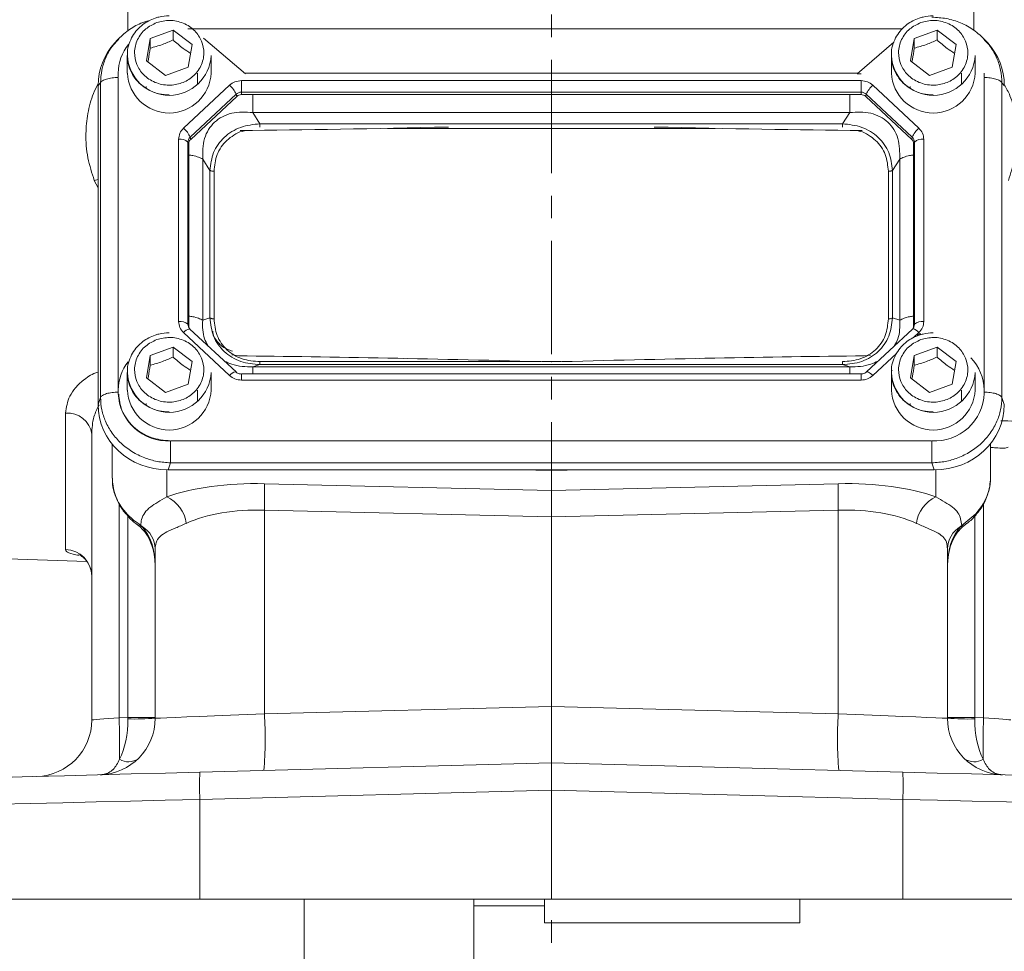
# Model space of a CAD drawing. Header units: inches. Extents: x 0.3 to 33.9, y 0.2 to 21.6.
# Tile 10 of 26: x 21 to 25.3, y 4.8 to 8.9. Entities that reach past the tile are written whole.
import ezdxf

# ---------------------------------------------------------------- set-up
doc = ezdxf.new("R2010")
doc.units = ezdxf.units.IN
doc.header["$MEASUREMENT"] = 0
doc.linetypes.add('CENTERX2', pattern=[0.8, 0.5, -0.1, 0.1, -0.1])
doc.layers.add('SLD-0', color=7, linetype='Continuous', lineweight=15)
doc.styles.add('SLDTEXTSTYLE0', font='TXT', dxfattribs={"width": 0.75})
doc.dimstyles.new('SLDDIMSTYLE0', dxfattribs={"dimtxt": 0.25, "dimasz": 0.13, "dimexe": 0, "dimexo": 0.0625, "dimgap": 0.0625, "dimtad": 0, "dimtih": 1, "dimtoh": 1, "dimrnd": 1e-09, "dimzin": 12, "dimdsep": 46, "dimtxsty": 'SLDTEXTSTYLE0', "dimsah": 1, "dimcen": 0.09, "dimadec": 0, "dimazin": 3, "dimtfac": 1, "dimtofl": 0, "dimtmove": 0, "dimatfit": 3, "dimfxl": 1, "dimfrac": 2, "dimtolj": 1, "dimtzin": 12, "dimarcsym": 0})

# ---------------------------------------------------------------- blocks, each defined once
blk = doc.blocks.new('_D_11')
at = {"layer": 'SLD-0'}
for p, q in [((23.369, 12.6045), (30.951, 12.6045)), ((30.826, 12.6045), (30.826, 9.2256)), ((30.3469, 8.8515), (30.2962, 8.8515)), ((30.2962, 8.8515), (30.2962, 8.4547)), ((31.3051, 8.8515), (31.3559, 8.8515)), ((31.3559, 8.8515), (31.3559, 8.4547)), ((30.2962, 8.4547), (30.3469, 8.4547)), ((31.3559, 8.4547), (31.3051, 8.4547)), ((30.826, 5.0249), (30.826, 8.4039)), ((26.866, 5.0249), (30.951, 5.0249))]:
    blk.add_line(p, q, dxfattribs=at)
for points in [[(30.826, 12.6045), (30.806, 12.4745), (30.846, 12.4745)], [(30.826, 5.0249), (30.846, 5.1549), (30.806, 5.1549)]]:
    blk.add_solid(points, dxfattribs=at)
at = {"layer": 'SLD-0', "char_height": 0.25, "attachment_point": 1, "style": 'SLDTEXTSTYLE0'}
for s, insert in [('7.58', (30.4012, 9.2246, -2.4475)), ('192.5', (30.4104, 8.7769, -2.4475))]:
    blk.add_mtext(s, dxfattribs=dict(at, insert=insert))

msp = doc.modelspace()

# ---------------------------------------------------------------- linework, layer by layer
at = {"color": 8, "linetype": 'Continuous', "lineweight": 15}
for p, q in [((25.1848, 10.3555), (25.1848, 8.8634)), ((21.4483, 8.8598), (21.4483, 10.1421)), ((24.8695, 8.8693), (21.7131, 8.8693)), ((21.4061, 8.651), (21.4061, 7.2817)), ((25.2308, 7.2817), (25.2308, 8.651)), ((24.0428, 8.4291), (22.5951, 8.4291)), ((21.3, 8.1995), (21.317, 8.2038)), ((21.317, 8.1665), (21.3, 8.1995)), ((24.9193, 7.5057), (24.9428, 7.5275)), ((24.9354, 7.5126), (24.9471, 7.5235)), ((22.0319, 7.399), (23.2697, 7.399)), ((23.2768, 7.399), (23.3611, 7.399)), ((24.7395, 7.3378), (24.8436, 7.435)), ((21.9498, 7.3444), (21.9498, 7.3175)), ((24.6872, 7.3175), (24.6872, 7.3445)), ((21.6202, 6.9212), (21.6202, 6.8014)), ((23.319, 6.9183), (23.1805, 6.9211)), ((23.4574, 6.9211), (23.319, 6.9183)), ((25.0177, 6.8014), (25.0177, 6.9212)), ((21.4096, 6.7712), (21.4096, 5.8261)), ((25.2283, 5.8261), (25.2283, 6.7722)), ((21.4483, 5.8271), (21.4483, 6.7169)), ((25.1896, 6.7172), (25.1896, 5.8271))]:
    msp.add_line(p, q, dxfattribs=at)
at = {"color": 7, "linetype": 'Continuous', "lineweight": 15}
for p, q in [((21.547, 8.8268), (21.6479, 8.8629)), ((21.6479, 8.8629), (21.7318, 8.7995)), ((21.6479, 8.8629), (21.6479, 8.8199)), ((24.922, 8.8268), (25.0229, 8.8629)), ((25.0229, 8.8629), (25.1068, 8.7995)), ((25.0229, 8.8629), (25.0229, 8.8199)), ((21.4016, 8.8193), (21.3902, 8.8067)), ((21.4079, 8.8242), (21.4027, 8.8183)), ((21.5301, 8.7272), (21.547, 8.8268)), ((21.547, 8.7838), (21.547, 8.8268)), ((21.7318, 8.7995), (21.7149, 8.6999)), ((21.9676, 8.6707), (21.783, 8.8286)), ((24.8321, 8.8099), (24.6694, 8.6707)), ((24.9051, 8.7272), (24.922, 8.8268)), ((24.922, 8.7838), (24.922, 8.8268)), ((25.1068, 8.7995), (25.0899, 8.6999)), ((25.2342, 8.8183), (25.2292, 8.824)), ((25.2467, 8.8067), (25.2353, 8.8193)), ((21.446, 8.7519), (21.446, 8.6737)), ((21.816, 8.6737), (21.816, 8.7519)), ((24.821, 8.7519), (24.821, 8.6737)), ((25.191, 8.6737), (25.191, 8.7519)), ((21.6141, 8.6637), (21.5301, 8.7272)), ((21.7149, 8.6999), (21.6141, 8.6637)), ((24.9891, 8.6637), (24.9051, 8.7272)), ((25.0899, 8.6999), (24.9891, 8.6637)), ((21.406, 8.6737), (21.406, 8.6594)), ((21.406, 8.6594), (21.406, 8.6542)), ((21.756, 8.6245), (21.756, 8.6737)), ((24.672, 8.673), (21.9649, 8.673)), ((24.6694, 8.6707), (24.6872, 8.6707)), ((25.131, 8.6245), (25.131, 8.6737)), ((25.2309, 8.6542), (25.231, 8.6594)), ((25.231, 8.6594), (25.231, 8.6737)), ((21.3274, 8.6305), (21.317, 8.619)), ((21.317, 8.619), (21.317, 7.2098)), ((21.3274, 8.6305), (21.3274, 7.2406)), ((21.5295, 8.6146), (21.5298, 8.6073)), ((21.8975, 8.6201), (21.6942, 8.4303)), ((24.6872, 8.6403), (21.9498, 8.6403)), ((21.9498, 8.6403), (21.9498, 8.5893)), ((24.6872, 8.5893), (24.6872, 8.6403)), ((24.9428, 8.4303), (24.7395, 8.6201)), ((24.9045, 8.6146), (24.9048, 8.6073)), ((25.3096, 7.2406), (25.3096, 8.6305)), ((25.32, 8.619), (25.3096, 8.6305)), ((21.9267, 8.5804), (21.7234, 8.3906)), ((21.9292, 8.5707), (21.726, 8.3809)), ((21.9292, 8.5707), (21.9267, 8.5804)), ((24.6872, 8.5893), (21.9498, 8.5893)), ((21.9498, 8.5893), (21.9498, 8.5786)), ((24.6872, 8.5786), (21.9498, 8.5786)), ((24.6872, 8.5786), (24.6872, 8.5893)), ((24.7077, 8.5707), (24.7102, 8.5804)), ((24.911, 8.3809), (24.7077, 8.5707)), ((24.9135, 8.3906), (24.7102, 8.5804)), ((21.9999, 8.4997), (22.0319, 8.4499)), ((24.6371, 8.4997), (21.9999, 8.4997)), ((24.605, 8.4499), (24.6371, 8.4997)), ((24.605, 8.4499), (22.0319, 8.4499)), ((21.6725, 8.3815), (21.6725, 7.5763)), ((21.7139, 8.3691), (21.7139, 7.5639)), ((21.7175, 8.3618), (21.7139, 8.3691)), ((21.7175, 8.3618), (21.7175, 7.5566)), ((21.726, 8.3809), (21.7234, 8.3906)), ((24.911, 8.3809), (24.9135, 8.3906)), ((24.9195, 8.3618), (24.923, 8.3691)), ((24.9195, 7.5566), (24.9195, 8.3618)), ((24.923, 7.5639), (24.923, 8.3691)), ((24.9644, 7.5763), (24.9644, 8.3815)), ((21.779, 8.2935), (21.779, 7.5819)), ((21.8111, 8.2437), (21.779, 8.2935)), ((24.8258, 8.2437), (24.8579, 8.2935)), ((24.8579, 7.5819), (24.8579, 8.2935)), ((21.8111, 8.2437), (21.8111, 7.592)), ((21.8293, 8.2399), (21.8293, 7.5882)), ((24.8077, 7.5882), (24.8077, 8.2399)), ((24.8258, 7.592), (24.8258, 8.2437)), ((21.8111, 7.592), (21.779, 7.5819)), ((24.8258, 7.592), (24.8579, 7.5819)), ((21.6942, 7.5275), (21.8975, 7.3378)), ((21.7175, 7.5566), (21.7139, 7.5639)), ((21.7217, 7.5438), (21.7169, 7.5511)), ((21.9261, 7.3534), (21.7228, 7.5432)), ((24.9141, 7.5432), (24.7108, 7.3534)), ((24.92, 7.5511), (24.9152, 7.5438)), ((24.9199, 7.5508), (24.9194, 7.5499)), ((24.9195, 7.5566), (24.923, 7.5639)), ((21.547, 7.4264), (21.6479, 7.4625)), ((21.6479, 7.4625), (21.7318, 7.3991)), ((21.6479, 7.4625), (21.6479, 7.4195)), ((24.922, 7.4264), (25.0229, 7.4625)), ((25.0229, 7.4625), (25.1068, 7.3991)), ((25.0229, 7.4625), (25.0229, 7.4195)), ((21.5301, 7.3268), (21.547, 7.4264)), ((21.547, 7.3834), (21.547, 7.4264)), ((21.7318, 7.3991), (21.7149, 7.2995)), ((21.9365, 7.4245), (21.9081, 7.4293)), ((22.665, 7.4133), (22.6363, 7.4139)), ((24.0016, 7.4139), (23.973, 7.4133)), ((24.7287, 7.4275), (24.7015, 7.4245)), ((24.9051, 7.3268), (24.922, 7.4264)), ((24.922, 7.3834), (24.922, 7.4264)), ((25.1068, 7.3991), (25.0899, 7.2995)), ((21.446, 7.3515), (21.446, 7.2734)), ((21.816, 7.2734), (21.816, 7.3515)), ((22.0319, 7.3858), (21.9999, 7.3758)), ((21.9999, 7.3758), (24.6371, 7.3758)), ((22.0319, 7.3858), (24.605, 7.3858)), ((24.605, 7.3858), (24.6371, 7.3758)), ((24.821, 7.3515), (24.821, 7.2734)), ((24.8219, 7.3587), (24.8247, 7.3614)), ((25.191, 7.2734), (25.191, 7.3515)), ((21.6141, 7.2634), (21.5301, 7.3268)), ((24.6872, 7.3445), (21.9498, 7.3445)), ((21.9498, 7.3445), (21.9498, 7.3444)), ((21.9498, 7.3175), (24.6872, 7.3175)), ((24.9891, 7.2634), (24.9051, 7.3268)), ((21.406, 7.2734), (21.406, 7.259)), ((21.7149, 7.2995), (21.6141, 7.2634)), ((21.756, 7.2242), (21.756, 7.2734)), ((25.0899, 7.2995), (24.9891, 7.2634)), ((25.131, 7.2242), (25.131, 7.2734)), ((25.231, 7.259), (25.231, 7.2734)), ((21.317, 7.2098), (21.3274, 7.2406)), ((25.32, 7.2098), (25.3096, 7.2406)), ((21.5295, 7.2142), (21.5298, 7.2069)), ((24.9045, 7.2142), (24.9048, 7.2069)), ((21.1732, 6.5691), (21.1732, 7.1719)), ((21.289, 5.8166), (21.289, 7.078)), ((21.6399, 7.0491), (24.997, 7.0491)), ((21.379, 7.0277), (21.379, 7.0352)), ((21.379, 7.0277), (21.379, 6.8875)), ((25.259, 7.0365), (25.259, 7.0277)), ((25.259, 6.8875), (25.259, 7.0277)), ((21.6262, 6.9211), (21.6366, 6.9519)), ((21.6262, 6.9211), (25.0107, 6.9211)), ((21.6366, 6.9519), (25.0003, 6.9519)), ((23.319, 6.9183), (23.319, 6.9211)), ((23.319, 6.8294), (23.319, 6.9183)), ((25.0107, 6.9211), (25.0003, 6.9519)), ((22.0515, 6.8598), (23.319, 6.8294)), ((23.319, 6.8294), (24.5864, 6.8598)), ((23.319, 6.8294), (23.319, 6.7128)), ((23.319, 6.7128), (22.0515, 6.7432)), ((22.0515, 6.7432), (22.0515, 5.8429)), ((24.5864, 6.7432), (23.319, 6.7128)), ((24.5864, 5.8429), (24.5864, 6.7432)), ((23.319, 5.876), (23.319, 6.7128)), ((25.1323, 6.6753), (25.194, 6.7268)), ((21.4937, 6.6756), (21.5012, 6.6702)), ((21.5057, 6.6753), (21.5109, 6.6701)), ((25.127, 6.6701), (25.1323, 6.6753)), ((19.7703, 6.5685), (21.2673, 6.5162)), ((21.569, 5.8239), (21.569, 6.5716)), ((25.069, 6.5716), (25.069, 5.8239)), ((22.0515, 5.8429), (23.319, 5.876)), ((23.319, 5.876), (24.5864, 5.8429)), ((23.319, 5.876), (23.319, 5.6262)), ((21.4096, 5.8261), (21.4483, 5.8271)), ((21.4483, 5.8271), (21.569, 5.8271)), ((25.069, 5.8271), (25.1896, 5.8271)), ((25.1896, 5.8271), (25.2283, 5.8261)), ((21.7666, 5.5855), (23.319, 5.6262)), ((23.319, 5.6262), (24.8713, 5.5855)), ((23.319, 5.5062), (23.319, 5.6262)), ((23.319, 5.5062), (21.7666, 5.4656)), ((24.8713, 5.4656), (23.319, 5.5062)), ((23.319, 5.5062), (23.319, 5.0249)), ((21.7666, 5.4656), (21.7666, 5.0249)), ((24.8713, 5.0249), (24.8713, 5.4656)), ((21.7666, 5.0249), (20.8955, 5.0249)), ((23.319, 5.0249), (21.7666, 5.0249)), ((22.2273, 5.0249), (22.2273, 4.06)), ((22.9773, 5.0249), (22.9773, 4.06)), ((23.2893, 5.0249), (23.2893, 4.9195)), ((24.8713, 5.0249), (23.319, 5.0249)), ((24.4173, 5.0249), (24.4173, 4.9195)), ((25.7424, 5.0249), (24.8713, 5.0249)), ((22.9773, 4.9949), (23.2893, 4.9949)), ((23.2893, 4.9195), (23.2893, 4.9194)), ((23.2893, 4.9194), (24.4173, 4.9194)), ((24.4173, 4.9195), (24.4173, 4.9194))]:
    msp.add_line(p, q, dxfattribs=at)
at = {"color": 7, "linetype": 'Continuous', "lineweight": 15, "flags": 128}
for points in [[(21.7228, 7.5432), (21.7221, 7.5437), (21.7218, 7.5438)], [(24.9152, 7.5438), (24.9148, 7.5437), (24.9141, 7.5432)], [(21.569, 5.8239), (21.5749, 5.8241), (21.5924, 5.8248), (21.6211, 5.826), (21.6604, 5.8275), (21.7093, 5.8294), (21.7667, 5.8317), (21.8312, 5.8342), (21.9012, 5.837), (21.9753, 5.8399), (22.0515, 5.8429)], [(24.5864, 5.8429), (24.6627, 5.8399), (24.7367, 5.837), (24.8068, 5.8342), (24.8713, 5.8317), (24.9286, 5.8294), (24.9775, 5.8275), (25.0168, 5.826), (25.0456, 5.8248), (25.0631, 5.8241), (25.069, 5.8239)], [(21.289, 5.8166), (21.2913, 5.8168), (21.2981, 5.8173), (21.3091, 5.8182), (21.3241, 5.8193), (21.3423, 5.8208), (21.3631, 5.8224), (21.3858, 5.8242), (21.4096, 5.8261)], [(25.2283, 5.8261), (25.2521, 5.8242), (25.2748, 5.8224), (25.2957, 5.8208), (25.3139, 5.8193), (25.3288, 5.8182), (25.3399, 5.8173), (25.3467, 5.8168), (25.349, 5.8166)], [(19.9358, 5.5376), (19.942, 5.5378), (19.9606, 5.5383), (19.9915, 5.5391), (20.0344, 5.5402), (20.089, 5.5416), (20.1551, 5.5433), (20.2321, 5.5454), (20.3196, 5.5477), (20.417, 5.5502), (20.5236, 5.553), (20.6388, 5.556), (20.7617, 5.5592), (20.8916, 5.5626), (21.0276, 5.5662), (21.1688, 5.5699), (21.3143, 5.5737), (21.463, 5.5776), (21.6142, 5.5816), (21.7666, 5.5855)], [(24.8713, 5.5855), (25.0238, 5.5816), (25.1749, 5.5776), (25.3237, 5.5737), (25.4692, 5.5699), (25.6104, 5.5662), (25.7464, 5.5626), (25.8763, 5.5592), (25.9992, 5.556), (26.1143, 5.553), (26.221, 5.5502), (26.3183, 5.5477), (26.4058, 5.5454), (26.4829, 5.5433), (26.5489, 5.5416), (26.6036, 5.5402), (26.6465, 5.5391), (26.6773, 5.5383), (26.6959, 5.5378), (26.7021, 5.5376)], [(21.7666, 5.4656), (21.6125, 5.4618), (21.4596, 5.458), (21.3089, 5.4543), (21.1612, 5.4507), (21.0175, 5.4471), (20.8785, 5.4437), (20.7451, 5.4404), (20.6181, 5.4373), (20.4983, 5.4344), (20.3864, 5.4316), (20.283, 5.4291), (20.1887, 5.4267), (20.1042, 5.4247), (20.0299, 5.4228), (19.9662, 5.4213), (19.9136, 5.42), (19.8724, 5.419), (19.8428, 5.4182), (19.8249, 5.4178), (19.819, 5.4176)], [(26.819, 5.4176), (26.813, 5.4178), (26.7952, 5.4182), (26.7655, 5.419), (26.7243, 5.42), (26.6717, 5.4213), (26.6081, 5.4228), (26.5338, 5.4247), (26.4492, 5.4267), (26.355, 5.4291), (26.2516, 5.4316), (26.1396, 5.4344), (26.0198, 5.4373), (25.8928, 5.4404), (25.7595, 5.4437), (25.6205, 5.4471), (25.4767, 5.4507), (25.329, 5.4543), (25.1783, 5.458), (25.0254, 5.4618), (24.8713, 5.4656)]]:
    msp.add_lwpolyline(points, dxfattribs=at)
at = {"color": 8, "linetype": 'Continuous', "lineweight": 15, "flags": 128}
for points in [[(24.9471, 7.5235), (24.9503, 7.5204), (24.952, 7.5187)], [(24.7108, 7.3534), (24.7116, 7.3539), (24.7137, 7.3542), (24.7167, 7.3536), (24.7204, 7.3521), (24.7246, 7.3496), (24.7293, 7.3463), (24.7343, 7.3423), (24.7395, 7.3378)], [(21.444, 6.7268), (21.4418, 6.7245), (21.4417, 6.7241)], [(25.194, 6.7268), (25.1961, 6.7245), (25.1963, 6.7241)], [(21.5057, 6.6753), (21.4988, 6.6743), (21.4939, 6.676)], [(25.1323, 6.6753), (25.1391, 6.6743), (25.1441, 6.676)]]:
    msp.add_lwpolyline(points, dxfattribs=at)
at = {"color": 7, "linetype": 'Continuous', "lineweight": 15}
for centre, radius, start, end in [((21.607, 8.673), 0.2011, 140.7958, 179.7891), ((21.631, 8.7606), 0.1852, 182.7192, 357.2808), ((25.006, 8.7606), 0.1852, 182.7192, 357.2808), ((21.631, 8.6825), 0.1852, 182.7192, 357.2808), ((25.006, 8.6825), 0.1852, 182.7192, 357.2808), ((21.8269, 8.5375), 0.1086, 23.2246, 49.4758), ((24.8101, 8.5375), 0.1086, 130.5235, 156.7761), ((21.9496, 8.5555), 0.0338, 89.695, 132.5881), ((21.9496, 8.5486), 0.0301, 89.6951, 132.5887), ((24.6874, 8.5555), 0.0338, 47.4123, 90.3048), ((24.6873, 8.5486), 0.0301, 47.4109, 90.3053), ((21.6236, 8.3477), 0.1086, 23.2235, 49.4763), ((25.0133, 8.3477), 0.1086, 130.524, 156.776), ((21.6796, 8.33), 0.052, 48.7377, 97.7897), ((21.7433, 8.3689), 0.0294, 132.5245, 179.6234), ((21.7437, 8.3616), 0.0262, 132.5248, 179.6231), ((24.8933, 8.3616), 0.0262, 0.378, 47.4741), ((24.8936, 8.3689), 0.0294, 0.3767, 47.4761), ((24.9574, 8.33), 0.052, 82.2101, 131.2626), ((21.6796, 7.5248), 0.052, 48.7363, 97.7911), ((24.9574, 7.5248), 0.052, 82.2088, 131.264), ((21.743, 7.5567), 0.0255, 180.0446, 202.1167), ((24.894, 7.5567), 0.0255, 338.3655, 359.9541), ((21.6067, 7.2727), 0.2008, 141.3792, 179.8153), ((25.0291, 7.2725), 0.2019, 0.2331, 44.9948), ((21.631, 7.3603), 0.1852, 182.7193, 357.2807), ((25.006, 7.3603), 0.1852, 182.7192, 357.2808), ((21.631, 7.2822), 0.1852, 182.7192, 357.2808), ((25.006, 7.2822), 0.1852, 182.7192, 357.2808), ((21.624, 7.2669), 0.2182, 182.0658, 273.2964), ((25.0129, 7.2669), 0.2182, 266.7037, 357.9341), ((21.1815, 7.0639), 0.1084, 7.4985, 94.4384), ((20.3214, 6.8015), 1.7311, 358.0696, 1.9304), ((26.3165, 6.8015), 1.7311, 178.0696, 181.9304), ((21.5578, 6.6651), 0.15, 7.5633, 65.4087), ((25.0801, 6.6651), 0.15, 114.5913, 172.4367), ((21.4538, 6.5701), 0.1152, 0.7254, 60.2801), ((25.1841, 6.5701), 0.1152, 119.72, 179.2744), ((21.17, 6.4502), 0.1189, 0.4589, 88.4953), ((20.2579, 5.7335), 1.7969, 355.5124, 3.4878), ((26.38, 5.7335), 1.7969, 176.5122, 184.4876), ((21.039, 5.8166), 0.25, 271.5, 0), ((21.319, 5.8239), 0.25, 271.5, 0), ((16.2045, 5.6776), 5.2072, 359.617, 1.6337), ((21.4778, 7.0009), 1.1805, 268.572, 274.4279), ((25.319, 5.8239), 0.25, 180, 268.5), ((25.1601, 7.0009), 1.1805, 265.5721, 271.4279), ((30.433, 5.6776), 5.2068, 178.3662, 180.3831), ((21.451, 5.705), 0.0736, 237.6853, 305.3145), ((25.187, 5.705), 0.0736, 234.6855, 302.3147), ((22.9132, 5.5256), 1.1482, 177.0056, 182.9944), ((23.7247, 5.5256), 1.1482, 357.0056, 2.9944)]:
    msp.add_arc(centre, radius, start, end, dxfattribs=at)
at = {"color": 8, "linetype": 'Continuous', "lineweight": 15}
for centre, radius, start, end in [((21.7309, 7.4967), 0.048, 100.9301, 139.963), ((21.7427, 7.564), 0.0288, 180.0855, 208.2835), ((24.9099, 7.5035), 0.0406, 36.1823, 82.5133), ((24.8942, 7.564), 0.0288, 332.7532, 359.9022), ((21.9303, 7.3137), 0.0407, 97.5128, 143.8076), ((21.5067, 6.6822), 0.0128, 233.3198, 289.2329), ((25.1312, 6.6822), 0.0127, 250.7343, 306.6136)]:
    msp.add_arc(centre, radius, start, end, dxfattribs=at)
at = {"color": 7, "linetype": 'Continuous', "lineweight": 15}
for centre, major_axis, ratio, start_param, end_param in [((21.6358, 8.6101), (0.313, -0.0656), 0.927683, 2.642019, 3.333612), ((25.0011, 8.6101), (0.313, 0.0656), 0.927683, 6.091166, 6.782759), ((23.8938, 8.5759), (3.4384, 0.1121), 0.032567, 4.108742, 4.407208), ((22.7441, 8.5759), (3.4384, -0.1121), 0.032567, 5.01757, 5.315642), ((23.8938, 7.2686), (3.4384, -0.1121), 0.032567, 1.739821, 2.177444), ((22.7441, 7.2686), (3.4384, 0.1121), 0.032567, 0.964148, 1.401772), ((21.6358, 7.2188), (0.313, 0.0656), 0.927683, 2.949574, 4.490212), ((25.0011, 7.2188), (0.313, -0.0656), 0.927683, 4.934566, 6.475204), ((22.0733, 6.6192), (0.6249, -0.0274), 0.383235, 1.622509, 2.398549), ((24.5646, 6.6192), (0.6249, 0.0274), 0.383235, 0.743044, 1.519084), ((22.069, 6.5026), (0.4998, -0.0303), 0.478472, 1.634733, 2.410774), ((24.569, 6.5026), (0.4998, 0.0303), 0.478472, 0.730819, 1.506859), ((21.444, 6.4974), (0, 0.2045), 0.611254, 4.712389, 5.718047), ((25.194, 6.4974), (0, 0.2045), 0.611254, 0.565139, 1.570796), ((21.319, 5.8239), (-0.0065, 0.2499), 0.517444, 3.888295, 4.686209), ((21.444, 5.8272), (-0.0033, 0.25), 0.017441, 4.686437, 4.711704), ((25.319, 5.8239), (0.0065, 0.2499), 0.517444, 1.596976, 2.39489), ((25.194, 5.8272), (0.0033, 0.25), 0.017441, 1.571481, 1.596748)]:
    msp.add_ellipse(centre, major_axis=major_axis, ratio=ratio, start_param=start_param, end_param=end_param, dxfattribs=at)
for points, knots in [([(21.631, 8.9267), (21.6158, 8.9257), (21.5944, 8.9244), (21.5644, 8.9155), (21.5399, 8.905), (21.5132, 8.8879), (21.4887, 8.8653), (21.4678, 8.837), (21.4534, 8.8035), (21.4462, 8.7786), (21.4466, 8.7655), (21.4467, 8.7651)], [0, 0, 0, 0, 0.1654709, 0.2318374, 0.3421087, 0.4571721, 0.5813992, 0.7125315, 0.8502687, 0.9949636, 1, 1, 1, 1]), ([(25.006, 8.9267), (24.9908, 8.9257), (24.9694, 8.9244), (24.9394, 8.9155), (24.9149, 8.905), (24.8882, 8.8879), (24.8637, 8.8653), (24.8428, 8.837), (24.8284, 8.8035), (24.8212, 8.7786), (24.8216, 8.7655), (24.8217, 8.7651)], [0, 0, 0, 0, 0.165471, 0.231837, 0.342109, 0.457172, 0.581399, 0.712532, 0.850269, 0.994964, 1, 1, 1, 1]), ([(25.2355, 8.819), (25.2195, 8.8345), (25.1874, 8.8655), (25.1281, 8.8971), (25.0649, 8.917), (25.0216, 8.9193), (25.0003, 8.9204)], [0, 0, 0, 0, 0.256761, 0.510731, 0.759485, 1, 1, 1, 1]), ([(21.5418, 8.905), (21.5298, 8.9015), (21.4968, 8.8921), (21.4479, 8.8636), (21.417, 8.834), (21.4016, 8.8192)], [0, 0, 0, 0, 0.224152, 0.612454, 1, 1, 1, 1]), ([(21.5761, 8.8967), (21.5948, 8.9013), (21.6236, 8.9085), (21.6637, 8.9038), (21.6936, 8.8948), (21.721, 8.8801), (21.751, 8.8552), (21.7773, 8.8158), (21.786, 8.77), (21.7815, 8.7328), (21.7717, 8.7048), (21.756, 8.6793), (21.7294, 8.6513), (21.6871, 8.6268), (21.6382, 8.6186), (21.5983, 8.6228), (21.5683, 8.6319), (21.541, 8.6466), (21.5109, 8.6715), (21.4847, 8.7109), (21.4759, 8.7566), (21.4804, 8.7939), (21.4902, 8.8219), (21.506, 8.8473), (21.5324, 8.8758), (21.5589, 8.8885), (21.5761, 8.8967)], [0, 0, 0, 0, 0.059864, 0.09209, 0.125, 0.15791, 0.190136, 0.25, 0.309864, 0.34209, 0.375, 0.40791, 0.440136, 0.5, 0.559864, 0.59209, 0.625, 0.65791, 0.690136, 0.75, 0.809864, 0.84209, 0.875, 0.90791, 0.940136, 1, 1, 1, 1]), ([(24.9511, 8.8967), (24.9698, 8.9013), (24.9986, 8.9085), (25.0387, 8.9038), (25.0686, 8.8948), (25.096, 8.8801), (25.126, 8.8552), (25.1523, 8.8158), (25.161, 8.77), (25.1565, 8.7328), (25.1467, 8.7048), (25.131, 8.6793), (25.1044, 8.6513), (25.0621, 8.6268), (25.0132, 8.6186), (24.9733, 8.6228), (24.9433, 8.6319), (24.916, 8.6466), (24.8859, 8.6715), (24.8597, 8.7109), (24.8509, 8.7566), (24.8554, 8.7939), (24.8652, 8.8219), (24.881, 8.8473), (24.9074, 8.8758), (24.9339, 8.8885), (24.9511, 8.8967)], [0, 0, 0, 0, 0.059864, 0.09209, 0.125, 0.15791, 0.190136, 0.25, 0.309864, 0.34209, 0.375, 0.40791, 0.440136, 0.5, 0.559864, 0.59209, 0.625, 0.65791, 0.690136, 0.75, 0.809864, 0.84209, 0.875, 0.90791, 0.940136, 1, 1, 1, 1]), ([(21.547, 8.7838), (21.5651, 8.7887), (21.5987, 8.7978), (21.6323, 8.8129), (21.6479, 8.8199)], [0, 0, 0, 0, 0.534747, 1, 1, 1, 1]), ([(21.6479, 8.8199), (21.6629, 8.807), (21.6887, 8.7846), (21.7144, 8.7679), (21.7253, 8.7609)], [0, 0, 0, 0, 0.580035, 1, 1, 1, 1]), ([(24.922, 8.7838), (24.9401, 8.7887), (24.9737, 8.7978), (25.0073, 8.8129), (25.0229, 8.8199)], [0, 0, 0, 0, 0.534747, 1, 1, 1, 1]), ([(25.0229, 8.8199), (25.0379, 8.807), (25.0637, 8.7846), (25.0894, 8.7679), (25.1003, 8.7609)], [0, 0, 0, 0, 0.580035, 1, 1, 1, 1]), ([(21.4467, 8.7651), (21.4464, 8.7521), (21.446, 8.7248), (21.458, 8.6858), (21.4781, 8.6509), (21.5041, 8.6228), (21.5327, 8.6025), (21.5603, 8.5896), (21.5922, 8.5795), (21.6158, 8.578), (21.631, 8.577)], [0, 0, 0, 0, 0.134307, 0.282635, 0.415531, 0.545862, 0.668838, 0.766465, 0.850038, 1, 1, 1, 1]), ([(21.5369, 8.7221), (21.5377, 8.7262), (21.5411, 8.7447), (21.5444, 8.7667), (21.547, 8.7838)], [0, 0, 0, 0, 0.221925, 1, 1, 1, 1]), ([(24.8217, 8.7651), (24.8214, 8.7521), (24.821, 8.7248), (24.833, 8.6858), (24.8531, 8.6509), (24.8791, 8.6228), (24.9077, 8.6025), (24.9353, 8.5896), (24.9672, 8.5795), (24.9908, 8.578), (25.006, 8.577)], [0, 0, 0, 0, 0.1343071, 0.2826355, 0.4155313, 0.5458622, 0.6688384, 0.7664656, 0.8500385, 1, 1, 1, 1]), ([(24.9119, 8.7221), (24.9127, 8.7262), (24.9161, 8.7447), (24.9194, 8.7667), (24.922, 8.7838)], [0, 0, 0, 0, 0.221925, 1, 1, 1, 1]), ([(21.406, 8.6542), (21.3967, 8.6538), (21.3781, 8.6531), (21.3537, 8.6478), (21.335, 8.6401), (21.3299, 8.6337), (21.3274, 8.6305)], [0, 0, 0, 0, 0.2499998, 0.4999989, 0.7500005, 1, 1, 1, 1]), ([(21.8975, 8.6201), (21.9051, 8.6259), (21.9204, 8.6375), (21.94, 8.6394), (21.9498, 8.6403)], [0, 0, 0, 0, 0.500001, 1, 1, 1, 1]), ([(24.6872, 8.6403), (24.697, 8.6394), (24.7166, 8.6375), (24.7318, 8.6259), (24.7395, 8.6201)], [0, 0, 0, 0, 0.5, 1, 1, 1, 1]), ([(25.3096, 8.6305), (25.307, 8.6337), (25.3019, 8.6401), (25.2832, 8.6478), (25.2588, 8.6531), (25.2402, 8.6538), (25.2309, 8.6542)], [0, 0, 0, 0, 0.249999, 0.500001, 0.750001, 1, 1, 1, 1]), ([(21.9999, 8.4997), (21.9684, 8.5013), (21.9218, 8.5037), (21.8654, 8.4824), (21.8302, 8.4578), (21.8033, 8.4245), (21.7788, 8.3702), (21.779, 8.3244), (21.779, 8.2935)], [0, 0, 0, 0, 0.257397, 0.381602, 0.5, 0.618394, 0.742603, 1, 1, 1, 1]), ([(24.8579, 8.2935), (24.858, 8.3244), (24.8581, 8.3702), (24.8336, 8.4245), (24.8068, 8.4578), (24.7715, 8.4824), (24.7151, 8.5037), (24.6685, 8.5013), (24.6371, 8.4997)], [0, 0, 0, 0, 0.257397, 0.381603, 0.5, 0.618394, 0.742603, 1, 1, 1, 1]), ([(22.0319, 8.4499), (22.0029, 8.4467), (21.9592, 8.4419), (21.9073, 8.4164), (21.8732, 8.3908), (21.8459, 8.3591), (21.8188, 8.3109), (21.8142, 8.2705), (21.8111, 8.2437)], [0, 0, 0, 0, 0.248977, 0.376059, 0.5, 0.623945, 0.751022, 1, 1, 1, 1]), ([(24.8258, 8.2437), (24.8228, 8.2705), (24.8181, 8.3109), (24.791, 8.3591), (24.7637, 8.3908), (24.7296, 8.4164), (24.6778, 8.4419), (24.634, 8.4467), (24.605, 8.4499)], [0, 0, 0, 0, 0.248978, 0.376059, 0.5, 0.623945, 0.751023, 1, 1, 1, 1]), ([(21.6725, 8.3815), (21.6735, 8.3906), (21.6756, 8.4089), (21.688, 8.4232), (21.6942, 8.4303)], [0, 0, 0, 0, 0.499998, 1, 1, 1, 1]), ([(24.9428, 8.4303), (24.949, 8.4232), (24.9614, 8.4089), (24.9634, 8.3906), (24.9644, 8.3815)], [0, 0, 0, 0, 0.500002, 1, 1, 1, 1]), ([(21.8293, 8.2399), (21.8274, 8.24), (21.8238, 8.2401), (21.8187, 8.2409), (21.8142, 8.2421), (21.8121, 8.2431), (21.8111, 8.2437)], [0, 0, 0, 0, 0.249993, 0.500003, 0.750004, 1, 1, 1, 1]), ([(24.8077, 8.2399), (24.8095, 8.24), (24.8132, 8.2401), (24.8183, 8.2409), (24.8227, 8.2421), (24.8248, 8.2431), (24.8258, 8.2437)], [0, 0, 0, 0, 0.249999, 0.500001, 0.750001, 1, 1, 1, 1]), ([(21.6942, 7.5275), (21.688, 7.5347), (21.6756, 7.5489), (21.6735, 7.5672), (21.6725, 7.5763)], [0, 0, 0, 0, 0.5000001, 1, 1, 1, 1]), ([(21.8111, 7.592), (21.8142, 7.5646), (21.8188, 7.5234), (21.8459, 7.4747), (21.8732, 7.4428), (21.9073, 7.4174), (21.9592, 7.3923), (22.0029, 7.3884), (22.0319, 7.3858)], [0, 0, 0, 0, 0.248977, 0.376059, 0.5, 0.623946, 0.751023, 1, 1, 1, 1]), ([(21.8293, 7.5882), (21.8274, 7.5883), (21.8238, 7.5884), (21.8187, 7.5891), (21.8142, 7.5903), (21.8121, 7.5914), (21.8111, 7.592)], [0, 0, 0, 0, 0.249993, 0.500003, 0.750004, 1, 1, 1, 1]), ([(21.8293, 7.5882), (21.8317, 7.5631), (21.8353, 7.5252), (21.8597, 7.4802), (21.8848, 7.4509), (21.9162, 7.4274), (21.9645, 7.4046), (22.005, 7.4013), (22.0319, 7.399)], [0, 0, 0, 0, 0.250062, 0.376147, 0.5, 0.62379, 0.749938, 1, 1, 1, 1]), ([(24.605, 7.3858), (24.634, 7.3884), (24.6778, 7.3923), (24.7296, 7.4174), (24.7637, 7.4428), (24.791, 7.4747), (24.8181, 7.5234), (24.8228, 7.5646), (24.8258, 7.592)], [0, 0, 0, 0, 0.248978, 0.376059, 0.5, 0.623945, 0.751023, 1, 1, 1, 1]), ([(24.605, 7.399), (24.6319, 7.4013), (24.6725, 7.4046), (24.7207, 7.4274), (24.7521, 7.4509), (24.7772, 7.4802), (24.8016, 7.5252), (24.8053, 7.5631), (24.8077, 7.5882)], [0, 0, 0, 0, 0.250062, 0.376147, 0.5, 0.62379, 0.749938, 1, 1, 1, 1]), ([(24.8077, 7.5882), (24.8095, 7.5883), (24.8132, 7.5884), (24.8183, 7.5891), (24.8227, 7.5903), (24.8248, 7.5914), (24.8258, 7.592)], [0, 0, 0, 0, 0.249999, 0.500001, 0.750001, 1, 1, 1, 1]), ([(24.9644, 7.5763), (24.9634, 7.5672), (24.9614, 7.5489), (24.949, 7.5347), (24.9428, 7.5275)], [0, 0, 0, 0, 0.5, 1, 1, 1, 1]), ([(21.631, 7.5263), (21.6158, 7.5254), (21.5944, 7.524), (21.5644, 7.5151), (21.5399, 7.5047), (21.5132, 7.4876), (21.4887, 7.4649), (21.4678, 7.4366), (21.4534, 7.4031), (21.4462, 7.3783), (21.4466, 7.3652), (21.4467, 7.3647)], [0, 0, 0, 0, 0.1654707, 0.2318374, 0.3421084, 0.4571724, 0.581399, 0.7125312, 0.8502688, 0.9949631, 1, 1, 1, 1]), ([(21.9105, 7.4457), (21.9031, 7.448), (21.8863, 7.4531), (21.8665, 7.4649), (21.849, 7.4794), (21.8348, 7.4983), (21.8256, 7.5155), (21.8237, 7.5293), (21.8231, 7.5333)], [0, 0, 0, 0, 0.1144, 0.259323, 0.428093, 0.628495, 0.891421, 1, 1, 1, 1]), ([(25.006, 7.5263), (24.9908, 7.5254), (24.9694, 7.524), (24.9394, 7.5151), (24.9149, 7.5047), (24.8882, 7.4876), (24.8637, 7.4649), (24.8428, 7.4366), (24.8284, 7.4031), (24.8212, 7.3783), (24.8216, 7.3652), (24.8217, 7.3647)], [0, 0, 0, 0, 0.165471, 0.231837, 0.342108, 0.457172, 0.581399, 0.712531, 0.850269, 0.994963, 1, 1, 1, 1]), ([(21.5761, 7.4963), (21.5948, 7.501), (21.6236, 7.5081), (21.6637, 7.5034), (21.6936, 7.4944), (21.721, 7.4797), (21.751, 7.4548), (21.7773, 7.4154), (21.786, 7.3697), (21.7815, 7.3324), (21.7717, 7.3044), (21.756, 7.2789), (21.7294, 7.2509), (21.6871, 7.2264), (21.6382, 7.2182), (21.5983, 7.2224), (21.5683, 7.2315), (21.541, 7.2462), (21.5109, 7.2711), (21.4847, 7.3105), (21.4759, 7.3563), (21.4804, 7.3935), (21.4902, 7.4215), (21.506, 7.4469), (21.5324, 7.4754), (21.5589, 7.4881), (21.5761, 7.4963)], [0, 0, 0, 0, 0.059864, 0.09209, 0.125, 0.15791, 0.190136, 0.25, 0.309864, 0.34209, 0.375, 0.40791, 0.440136, 0.5, 0.559864, 0.59209, 0.625, 0.65791, 0.690136, 0.75, 0.809864, 0.84209, 0.875, 0.90791, 0.940136, 1, 1, 1, 1]), ([(24.9511, 7.4963), (24.9698, 7.501), (24.9986, 7.5081), (25.0387, 7.5034), (25.0686, 7.4944), (25.096, 7.4797), (25.126, 7.4548), (25.1523, 7.4154), (25.161, 7.3697), (25.1565, 7.3324), (25.1467, 7.3044), (25.131, 7.2789), (25.1044, 7.2509), (25.0621, 7.2264), (25.0132, 7.2182), (24.9733, 7.2224), (24.9433, 7.2315), (24.916, 7.2462), (24.8859, 7.2711), (24.8597, 7.3105), (24.8509, 7.3563), (24.8554, 7.3935), (24.8652, 7.4215), (24.881, 7.4469), (24.9074, 7.4754), (24.9339, 7.4881), (24.9511, 7.4963)], [0, 0, 0, 0, 0.059864, 0.09209, 0.125, 0.15791, 0.190136, 0.25, 0.309864, 0.34209, 0.375, 0.40791, 0.440136, 0.5, 0.559864, 0.59209, 0.625, 0.65791, 0.690136, 0.75, 0.809864, 0.84209, 0.875, 0.90791, 0.940136, 1, 1, 1, 1]), ([(21.547, 7.3834), (21.5651, 7.3883), (21.5987, 7.3974), (21.6323, 7.4125), (21.6479, 7.4195)], [0, 0, 0, 0, 0.534747, 1, 1, 1, 1]), ([(21.6479, 7.4195), (21.6629, 7.4066), (21.6887, 7.3843), (21.7144, 7.3675), (21.7253, 7.3605)], [0, 0, 0, 0, 0.580034, 1, 1, 1, 1]), ([(22.0319, 7.399), (22.0319, 7.3973), (22.0319, 7.394), (22.0319, 7.3901), (22.0319, 7.3871), (22.0319, 7.3862), (22.0319, 7.3858)], [0, 0, 0, 0, 0.250002, 0.500002, 0.750016, 1, 1, 1, 1]), ([(24.605, 7.399), (24.605, 7.3973), (24.605, 7.394), (24.605, 7.3901), (24.605, 7.3871), (24.605, 7.3862), (24.605, 7.3858)], [0, 0, 0, 0, 0.250002, 0.500002, 0.750016, 1, 1, 1, 1]), ([(24.922, 7.3834), (24.9401, 7.3883), (24.9737, 7.3974), (25.0073, 7.4125), (25.0229, 7.4195)], [0, 0, 0, 0, 0.534747, 1, 1, 1, 1]), ([(25.0229, 7.4195), (25.0379, 7.4066), (25.0637, 7.3843), (25.0894, 7.3675), (25.1003, 7.3605)], [0, 0, 0, 0, 0.580034, 1, 1, 1, 1]), ([(21.4467, 7.3647), (21.4464, 7.3517), (21.446, 7.3244), (21.458, 7.2854), (21.4781, 7.2505), (21.5041, 7.2225), (21.5327, 7.2022), (21.5603, 7.1893), (21.5922, 7.1792), (21.6158, 7.1776), (21.631, 7.1767)], [0, 0, 0, 0, 0.1343066, 0.282635, 0.4155307, 0.5458623, 0.6688377, 0.7664651, 0.8500385, 1, 1, 1, 1]), ([(21.5369, 7.3217), (21.5377, 7.3258), (21.5411, 7.3443), (21.5444, 7.3663), (21.547, 7.3834)], [0, 0, 0, 0, 0.221925, 1, 1, 1, 1]), ([(21.9498, 7.3444), (21.9474, 7.3445), (21.9428, 7.3448), (21.9361, 7.3468), (21.93, 7.3498), (21.9266, 7.3526), (21.925, 7.3541)], [0, 0, 0, 0, 0.252084, 0.502756, 0.752051, 1, 1, 1, 1]), ([(24.7107, 7.3534), (24.7105, 7.3533), (24.7091, 7.3514), (24.7049, 7.3489), (24.6985, 7.346), (24.6925, 7.3447), (24.6885, 7.3445), (24.6872, 7.3445)], [0, 0, 0, 0, 0.0321136, 0.3195225, 0.5670575, 0.8527288, 1, 1, 1, 1]), ([(24.8217, 7.3647), (24.8214, 7.3517), (24.821, 7.3244), (24.833, 7.2854), (24.8531, 7.2505), (24.8791, 7.2225), (24.9077, 7.2022), (24.9353, 7.1893), (24.9672, 7.1792), (24.9908, 7.1776), (25.006, 7.1767)], [0, 0, 0, 0, 0.134307, 0.282635, 0.415531, 0.545862, 0.668838, 0.766465, 0.850038, 1, 1, 1, 1]), ([(24.9119, 7.3217), (24.9127, 7.3258), (24.9161, 7.3443), (24.9194, 7.3663), (24.922, 7.3834)], [0, 0, 0, 0, 0.221925, 1, 1, 1, 1]), ([(21.9498, 7.3175), (21.94, 7.3185), (21.9204, 7.3204), (21.9051, 7.332), (21.8975, 7.3378)], [0, 0, 0, 0, 0.5, 1, 1, 1, 1]), ([(24.7395, 7.3378), (24.7318, 7.332), (24.7166, 7.3204), (24.697, 7.3185), (24.6872, 7.3175)], [0, 0, 0, 0, 0.499999, 1, 1, 1, 1]), ([(21.3274, 7.2406), (21.3299, 7.2438), (21.335, 7.2503), (21.3537, 7.258), (21.3781, 7.2633), (21.3967, 7.2639), (21.406, 7.2643)], [0, 0, 0, 0, 0.250001, 0.499999, 0.749999, 1, 1, 1, 1]), ([(25.2309, 7.2643), (25.2402, 7.2639), (25.2588, 7.2633), (25.2832, 7.258), (25.3019, 7.2503), (25.307, 7.2438), (25.3096, 7.2406)], [0, 0, 0, 0, 0.25, 0.500001, 0.7499994, 1, 1, 1, 1]), ([(21.3274, 7.2406), (21.3286, 7.2223), (21.331, 7.1865), (21.3457, 7.1425), (21.3624, 7.1087), (21.3837, 7.0752), (21.4169, 7.0374), (21.4657, 7.0001), (21.52, 6.9733), (21.5778, 6.9562), (21.6167, 6.9533), (21.6366, 6.9519)], [0, 0, 0, 0, 0.123096, 0.24092, 0.306486, 0.371549, 0.500085, 0.628624, 0.75908, 0.876905, 1, 1, 1, 1]), ([(21.408, 7.2552), (21.4107, 7.2311), (21.4152, 7.1924), (21.4425, 7.145), (21.472, 7.1106), (21.5088, 7.083), (21.5626, 7.0563), (21.6074, 7.052), (21.6366, 7.0491)], [0, 0, 0, 0, 0.219462, 0.351506, 0.485911, 0.620316, 0.752359, 1, 1, 1, 1]), ([(25.0003, 6.9519), (25.0202, 6.9533), (25.0592, 6.9561), (25.1069, 6.9704), (25.1434, 6.9863), (25.1795, 7.0064), (25.2201, 7.0374), (25.26, 7.0829), (25.2882, 7.1332), (25.3059, 7.1865), (25.3083, 7.2223), (25.3096, 7.2406)], [0, 0, 0, 0, 0.1230964, 0.2409199, 0.3064864, 0.3715495, 0.5000852, 0.6286246, 0.7590803, 0.8769058, 1, 1, 1, 1]), ([(21.6366, 7.049), (21.6366, 7.04), (21.6366, 7.0219), (21.6366, 6.9939), (21.6366, 6.9687), (21.6366, 6.9575), (21.6366, 6.9519)], [0, 0, 0, 0, 0.25, 0.499999, 0.75, 1, 1, 1, 1]), ([(25.0003, 6.9519), (25.0003, 6.9575), (25.0003, 6.9687), (25.0003, 6.9939), (25.0003, 7.0219), (25.0003, 7.04), (25.0003, 7.049)], [0, 0, 0, 0, 0.25, 0.500001, 0.75, 1, 1, 1, 1]), ([(21.379, 6.8875), (21.3816, 6.8621), (21.3867, 6.8115), (21.417, 6.7581), (21.4391, 6.7324), (21.444, 6.7268)], [0, 0, 0, 0, 0.440118, 0.8775, 1, 1, 1, 1]), ([(21.3801, 6.8842), (21.3799, 6.8788), (21.379, 6.8576), (21.3873, 6.8206), (21.4051, 6.7762), (21.4244, 6.7437), (21.4388, 6.7283), (21.4423, 6.7246)], [0, 0, 0, 0, 0.093563, 0.365755, 0.642074, 0.913164, 1, 1, 1, 1]), ([(25.194, 6.7268), (25.2069, 6.7431), (25.2358, 6.7797), (25.2561, 6.8364), (25.2582, 6.8742), (25.259, 6.8875)], [0, 0, 0, 0, 0.342388, 0.768147, 1, 1, 1, 1]), ([(25.1955, 6.7247), (25.2011, 6.731), (25.2173, 6.7492), (25.2379, 6.7858), (25.2538, 6.833), (25.2605, 6.8682), (25.2588, 6.8859), (25.2587, 6.8867)], [0, 0, 0, 0, 0.140816, 0.406456, 0.697066, 0.986868, 1, 1, 1, 1]), ([(21.5057, 6.6753), (21.5064, 6.6843), (21.508, 6.7051), (21.5212, 6.7322), (21.5456, 6.7564), (21.5784, 6.7779), (21.6062, 6.7936), (21.6202, 6.8014)], [0, 0, 0, 0, 0.1716433, 0.3962961, 0.6242609, 0.8108664, 1, 1, 1, 1]), ([(25.0177, 6.8014), (25.0313, 6.7938), (25.0603, 6.7775), (25.0926, 6.7561), (25.1242, 6.7257), (25.1291, 6.6953), (25.1323, 6.6753)], [0, 0, 0, 0, 0.18345, 0.390895, 0.601313, 1, 1, 1, 1]), ([(21.4422, 6.7246), (21.4447, 6.7214), (21.4567, 6.7057), (21.475, 6.6899), (21.4907, 6.6786), (21.494, 6.6762)], [0, 0, 0, 0, 0.172778, 0.827621, 1, 1, 1, 1]), ([(21.444, 6.7268), (21.4451, 6.7256), (21.4631, 6.706), (21.485, 6.6902), (21.5057, 6.6753)], [0, 0, 0, 0, 0.061955, 1, 1, 1, 1]), ([(25.1439, 6.6763), (25.1482, 6.6794), (25.1662, 6.6925), (25.1846, 6.7085), (25.1954, 6.7234), (25.1961, 6.7244)], [0, 0, 0, 0, 0.227069, 0.9483, 1, 1, 1, 1]), ([(21.4991, 6.6719), (21.5026, 6.6689), (21.5167, 6.6565), (21.5372, 6.6285), (21.5565, 6.5856), (21.5673, 6.5406), (21.5685, 6.5104), (21.569, 6.4974)], [0, 0, 0, 0, 0.0693902, 0.2841984, 0.5295777, 0.7975593, 1, 1, 1, 1]), ([(21.7065, 6.6848), (21.6904, 6.6778), (21.6579, 6.6637), (21.6183, 6.6469), (21.5882, 6.6273), (21.5715, 6.6029), (21.5697, 6.5812), (21.569, 6.5716)], [0, 0, 0, 0, 0.191641, 0.387773, 0.602568, 0.823877, 1, 1, 1, 1]), ([(25.069, 6.5716), (25.068, 6.5821), (25.0661, 6.6034), (25.0495, 6.6271), (25.0209, 6.6463), (24.9814, 6.6631), (24.9476, 6.6778), (24.9314, 6.6848)], [0, 0, 0, 0, 0.193788, 0.392776, 0.597115, 0.80657, 1, 1, 1, 1]), ([(25.069, 6.4974), (25.0692, 6.5054), (25.0698, 6.5309), (25.0773, 6.5722), (25.0946, 6.617), (25.1155, 6.6503), (25.1324, 6.666), (25.1388, 6.6719)], [0, 0, 0, 0, 0.124181, 0.39841, 0.650095, 0.867671, 1, 1, 1, 1]), ([(25.1367, 6.6702), (25.1386, 6.6718), (25.1408, 6.6738), (25.1435, 6.6755), (25.144, 6.6758)], [0, 0, 0, 0, 0.806608, 1, 1, 1, 1]), ([(21.2329, 6.5459), (21.2327, 6.546), (21.2316, 6.5463), (21.2368, 6.5444), (21.249, 6.5367), (21.2658, 6.5209), (21.2802, 6.497), (21.2885, 6.4746), (21.2878, 6.4613), (21.2877, 6.4585)], [0, 0, 0, 0, 0.035536, 0.189186, 0.341198, 0.522323, 0.726628, 0.942729, 1, 1, 1, 1]), ([(21.4116, 5.6428), (21.4033, 5.6259), (21.3943, 5.6077), (21.3744, 5.5895), (21.3613, 5.5814), (21.3454, 5.5764), (21.3366, 5.5749), (21.3317, 5.5743), (21.329, 5.5741), (21.3275, 5.5741), (21.3266, 5.574), (21.3262, 5.574), (21.326, 5.574), (21.3258, 5.574), (21.3256, 5.574), (21.3255, 5.574)], [0, 0, 0, 0, 0.426251, 0.457294, 0.712383, 0.842296, 0.912356, 0.951017, 0.972554, 0.984603, 0.991356, 0.995146, 0.996108, 0.996742, 1, 1, 1, 1]), ([(25.3124, 5.574), (25.3123, 5.574), (25.3122, 5.574), (25.312, 5.574), (25.3118, 5.574), (25.3113, 5.574), (25.3105, 5.5741), (25.3089, 5.5741), (25.3062, 5.5743), (25.3013, 5.5749), (25.2926, 5.5764), (25.2766, 5.5814), (25.2636, 5.5895), (25.2436, 5.6077), (25.2347, 5.6259), (25.2263, 5.6428)], [0, 0, 0, 0, 0.0032579, 0.0038929, 0.0048538, 0.008644, 0.0153972, 0.0274457, 0.0489834, 0.0876444, 0.1577036, 0.2876173, 0.5427061, 0.5737491, 1, 1, 1, 1])]:
    msp.add_open_spline(points, degree=3, knots=knots, dxfattribs=at)
at = {"color": 8, "linetype": 'Continuous', "lineweight": 15}
for points, knots in [([(21.4027, 8.8183), (21.3945, 8.8094), (21.3723, 8.7857), (21.349, 8.7406), (21.331, 8.6863), (21.3286, 8.6493), (21.3274, 8.6305)], [0, 0, 0, 0, 0.172869, 0.463422, 0.725844, 1, 1, 1, 1]), ([(25.3096, 8.6305), (25.3083, 8.6493), (25.3059, 8.6862), (25.2913, 8.7313), (25.2744, 8.7656), (25.2578, 8.7932), (25.2425, 8.8095), (25.2342, 8.8183)], [0, 0, 0, 0, 0.274057, 0.536375, 0.68235, 0.827204, 1, 1, 1, 1]), ([(21.3, 8.1995), (21.2894, 8.2325), (21.2679, 8.2994), (21.2603, 8.4), (21.2696, 8.496), (21.2886, 8.5707), (21.31, 8.6127), (21.3172, 8.6268)], [0, 0, 0, 0, 0.2398935, 0.4872571, 0.6885254, 0.8955097, 1, 1, 1, 1]), ([(25.3199, 8.6211), (25.3289, 8.6056), (25.3537, 8.5631), (25.3699, 8.4841), (25.3775, 8.3904), (25.3683, 8.2934), (25.3482, 8.2311), (25.3379, 8.1995)], [0, 0, 0, 0, 0.119373, 0.326883, 0.540823, 0.767332, 1, 1, 1, 1]), ([(21.9999, 8.5786), (21.9999, 8.5712), (21.9999, 8.5533), (21.9999, 8.5256), (21.9999, 8.5083), (21.9999, 8.4997)], [0, 0, 0, 0, 0.262072, 0.631038, 1, 1, 1, 1]), ([(24.6371, 8.4997), (24.6371, 8.5083), (24.6371, 8.5256), (24.6371, 8.5533), (24.6371, 8.5712), (24.6371, 8.5786)], [0, 0, 0, 0, 0.368962, 0.737928, 1, 1, 1, 1]), ([(22.0319, 8.4499), (22.0319, 8.4483), (22.0319, 8.4453), (22.0319, 8.4403), (22.0319, 8.4369), (22.0319, 8.4354)], [0, 0, 0, 0, 0.3550556, 0.7101041, 1, 1, 1, 1]), ([(24.605, 8.4354), (24.605, 8.4369), (24.605, 8.4403), (24.605, 8.4453), (24.605, 8.4483), (24.605, 8.4499)], [0, 0, 0, 0, 0.2898959, 0.6449444, 1, 1, 1, 1]), ([(21.9629, 8.4179), (21.9596, 8.4174), (21.9429, 8.4152), (21.9164, 8.4), (21.8848, 8.3774), (21.8597, 8.3479), (21.8353, 8.3029), (21.8317, 8.2651), (21.8293, 8.2399)], [0, 0, 0, 0, 0.040338, 0.201684, 0.360173, 0.518581, 0.680008, 1, 1, 1, 1]), ([(24.8077, 8.2399), (24.8053, 8.2651), (24.8016, 8.3029), (24.7772, 8.3479), (24.7522, 8.3774), (24.7205, 8.4), (24.6941, 8.4152), (24.6773, 8.4174), (24.674, 8.4179)], [0, 0, 0, 0, 0.31994, 0.481261, 0.639724, 0.798107, 0.959508, 1, 1, 1, 1]), ([(21.779, 8.2935), (21.7731, 8.2966), (21.7612, 8.3027), (21.7393, 8.309), (21.7235, 8.3111), (21.7175, 8.3118)], [0, 0, 0, 0, 0.38314, 0.766285, 1, 1, 1, 1]), ([(24.8579, 8.2935), (24.8638, 8.2966), (24.8757, 8.3027), (24.8977, 8.309), (24.9135, 8.3111), (24.9195, 8.3118)], [0, 0, 0, 0, 0.38314, 0.766285, 1, 1, 1, 1]), ([(21.779, 7.5819), (21.7731, 7.585), (21.7612, 7.5912), (21.7393, 7.5974), (21.7235, 7.5995), (21.7175, 7.6003)], [0, 0, 0, 0, 0.383141, 0.766283, 1, 1, 1, 1]), ([(21.779, 7.5819), (21.7783, 7.5539), (21.7774, 7.5152), (21.7963, 7.4796), (21.8015, 7.4697)], [0, 0, 0, 0, 0.72314, 1, 1, 1, 1]), ([(24.8354, 7.4697), (24.8407, 7.4796), (24.8596, 7.5152), (24.8586, 7.5539), (24.8579, 7.5819)], [0, 0, 0, 0, 0.276862, 1, 1, 1, 1]), ([(24.8579, 7.5819), (24.8638, 7.585), (24.8757, 7.5912), (24.8977, 7.5974), (24.9135, 7.5995), (24.9195, 7.6003)], [0, 0, 0, 0, 0.383141, 0.766283, 1, 1, 1, 1]), ([(21.8743, 7.4018), (21.8851, 7.3967), (21.9243, 7.378), (21.9682, 7.3767), (21.9999, 7.3758)], [0, 0, 0, 0, 0.276862, 1, 1, 1, 1]), ([(24.6371, 7.3758), (24.6688, 7.3767), (24.7126, 7.378), (24.7518, 7.3967), (24.7627, 7.4018)], [0, 0, 0, 0, 0.723141, 1, 1, 1, 1]), ([(21.1732, 7.1719), (21.1767, 7.1971), (21.1821, 7.2353), (21.2155, 7.2839), (21.24, 7.308), (21.2718, 7.3318), (21.2922, 7.3467), (21.3164, 7.3525), (21.317, 7.3527)], [0, 0, 0, 0, 0.363364, 0.552451, 0.741257, 0.762988, 0.994203, 1, 1, 1, 1]), ([(21.9999, 7.3758), (21.9999, 7.3733), (21.9999, 7.3682), (21.9999, 7.3563), (21.9999, 7.3465), (21.9999, 7.3445)], [0, 0, 0, 0, 0.441546, 0.883089, 1, 1, 1, 1]), ([(24.6371, 7.3758), (24.6371, 7.3733), (24.6371, 7.3682), (24.6371, 7.3563), (24.6371, 7.3465), (24.6371, 7.3445)], [0, 0, 0, 0, 0.441546, 0.883089, 1, 1, 1, 1]), ([(21.3209, 7.2076), (21.3125, 7.1905), (21.2919, 7.1488), (21.2901, 7.1042), (21.289, 7.078)], [0, 0, 0, 0, 0.411951, 1, 1, 1, 1]), ([(25.3052, 7.1373), (25.3154, 7.1373), (25.3487, 7.1373), (25.3849, 7.1349), (25.4036, 7.1367), (25.4064, 7.137)], [0, 0, 0, 0, 0.275758, 0.893868, 1, 1, 1, 1]), ([(25.3373, 7.0211), (25.3315, 7.019), (25.325, 7.0165), (25.3069, 7.0162), (25.2884, 7.0184), (25.2672, 7.0193), (25.259, 7.0197)], [0, 0, 0, 0, 0.34001, 0.380694, 0.758306, 1, 1, 1, 1]), ([(21.2321, 6.5437), (21.2231, 6.5453), (21.1956, 6.55), (21.1768, 6.5589), (21.1741, 6.5664), (21.1732, 6.5691)], [0, 0, 0, 0, 0.238297, 0.723577, 1, 1, 1, 1])]:
    msp.add_open_spline(points, degree=3, knots=knots, dxfattribs=at)
at = {"layer": 'SLD-0', "linetype": 'CENTERX2', "lineweight": 0}
msp.add_line((23.319, 15.9322), (23.319, 2.501), dxfattribs=at)

# ---------------------------------------------------------------- dimensions: what is measured, and where the dimension line sits
at = {"layer": 'SLD-0'}
dim = msp.add_linear_dim(base=(30.826, 12.6045), p1=(26.816, 5.0249), p2=(23.319, 12.6045), angle=90, dimstyle='SLDDIMSTYLE0', dxfattribs=at)
dim.commit()
dim.dimension.update_dxf_attribs({"geometry": '_D_11', "text_midpoint": (30.826, 8.8147), "dimtype": 160})

doc.saveas('drawing.dxf')
